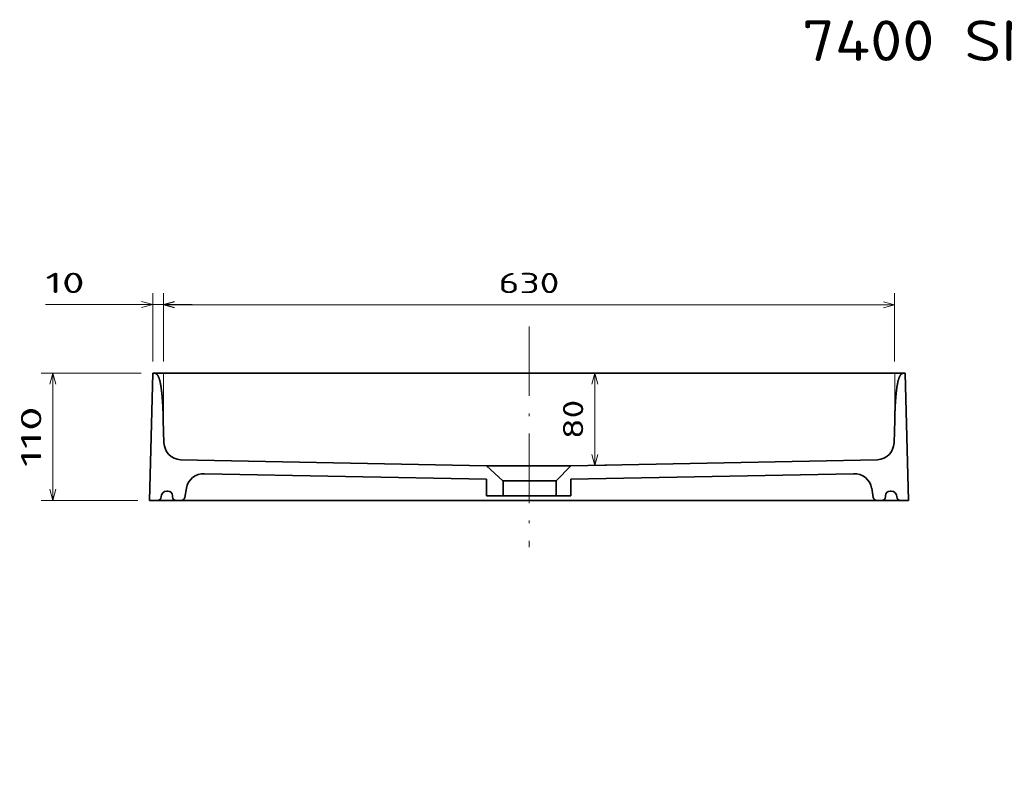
# Model space of a CAD drawing. Extents: x 23 to 363, y 20 to 280.
# Tile 77 of 83: x 23 to 193, y 150 to 280. Entities that reach past the tile are written whole.
import ezdxf
from ezdxf.enums import TextEntityAlignment as Align

# ---------------------------------------------------------------- set-up
doc = ezdxf.new("R2010")
doc.units = 0
doc.linetypes.add('DASHDOT', pattern=[18.5, 12, -3, 0.5, -3])
doc.layers.get('0').update_dxf_attribs({"lineweight": 13})
doc.styles.get("Standard").update_dxf_attribs({"font": 'isocp.shx'})
doc.dimstyles.get("Standard").update_dxf_attribs({"dimtxt": 2.5, "dimasz": 2.5, "dimexe": 1.25, "dimexo": 0.625, "dimtad": 1, "dimcen": 2.5, "dimadec": 0, "dimazin": 0, "dimtfac": 1, "dimtmove": 0, "dimatfit": 0, "dimfxl": 0, "dimarcsym": 0})

# ---------------------------------------------------------------- blocks, each defined once
blk = doc.blocks.new('*D')
at = {"color": 7, "lineweight": 13, "ltscale": 0.25832}
blk.add_line((242.28, 222.76), (242.28, 233.09), dxfattribs=at)
at = {"color": 7, "lineweight": 13, "ltscale": 0.33332}
for p, q in [((268.28, 219.76), (268.28, 233.09)), ((268.28, 219.76), (268.28, 233.09)), ((330.77, 219.76), (330.77, 233.09))]:
    blk.add_line(p, q, dxfattribs=at)
at = {"color": 7, "lineweight": 13, "ltscale": 0.295667}
for p, q in [((46.32, 221.02), (46.32, 232.84)), ((48.15, 221.02), (48.15, 232.84))]:
    blk.add_line(p, q, dxfattribs=at)
at = {"color": 7, "lineweight": 13, "ltscale": 0.295044}
for p, q in [((48.15, 221.02), (48.15, 232.82)), ((174.47, 221.02), (174.47, 232.82))]:
    blk.add_line(p, q, dxfattribs=at)
at = {"color": 7, "lineweight": 13}
for p, q in [((27.78, 230.84), (53.15, 230.84)), ((48.15, 230.82), (174.47, 230.82)), ((268.28, 231.09), (242.28, 231.09)), ((330.77, 231.09), (268.28, 231.09)), ((29.06, 197.02), (29.06, 219.02)), ((265.36, 217.76), (231, 217.76)), ((45.75, 74.71), (45.75, 135.95)), ((176.87, 74.71), (176.87, 135.95)), ((45.75, 133.95), (176.87, 133.95)), ((77.5, 118.28), (26.83, 118.28)), ((28.83, 27.15), (28.83, 118.28)), ((109.31, 117.7), (38.33, 117.7)), ((97.71, 118.27), (191.13, 118.27)), ((189.13, 71.7), (189.13, 118.27)), ((95.34, 110.24), (113.86, 100.01)), ((118.32, 101.7), (38.33, 101.7)), ((95.81, 60.74), (114.99, 74.3)), ((122.7, 71.7), (191.13, 71.7)), ((81.49, 27.15), (26.83, 27.15))]:
    blk.add_line(p, q, dxfattribs=at)
at = {"color": 7, "lineweight": 13, "ltscale": 0.422543}
blk.add_line((233, 212.76), (233, 229.66), dxfattribs=at)
at = {"color": 7, "lineweight": 13, "ltscale": 0.232071}
blk.add_line((240.28, 220.76), (231, 220.76), dxfattribs=at)
at = {"color": 7, "lineweight": 13, "ltscale": 0.431634}
blk.add_line((44.32, 219.02), (27.06, 219.02), dxfattribs=at)
at = {"color": 7, "lineweight": 13, "ltscale": 0.4}
for p, q in [((122.68, 203.02), (122.68, 219.02)), ((40.33, 101.7), (40.33, 117.7))]:
    blk.add_line(p, q, dxfattribs=at)
at = {"color": 7, "lineweight": 13, "ltscale": 0.103846}
blk.add_line((120.53, 203.02), (124.68, 203.02), dxfattribs=at)
at = {"color": 7, "lineweight": 13, "ltscale": 0.417231}
blk.add_line((43.75, 197.02), (27.06, 197.02), dxfattribs=at)
at = {"color": 7, "lineweight": 13}
for points in [[(44.39, 230.33), (46.32, 230.84), (44.39, 231.36)], [(50.08, 231.36), (48.15, 230.84), (50.08, 230.33)], [(50.08, 231.34), (48.15, 230.82), (50.08, 230.3)], [(172.54, 230.3), (174.47, 230.82), (172.54, 231.34)], [(244.21, 231.61), (242.28, 231.09), (244.21, 230.57)], [(266.35, 230.57), (268.28, 231.09), (266.35, 231.61)], [(270.21, 231.61), (268.28, 231.09), (270.21, 230.57)], [(328.84, 230.57), (330.77, 231.09), (328.84, 231.61)], [(232.48, 222.69), (233, 220.76), (233.51, 222.69)], [(29.58, 217.08), (29.06, 219.02), (28.54, 217.08)], [(123.2, 217.08), (122.68, 219.02), (122.17, 217.08)], [(233.51, 215.83), (233, 217.76), (232.48, 215.83)], [(122.17, 204.95), (122.68, 203.02), (123.2, 204.95)], [(28.54, 198.95), (29.06, 197.02), (29.58, 198.95)], [(47.68, 134.47), (45.75, 133.95), (47.68, 133.44)], [(174.94, 133.44), (176.87, 133.95), (174.94, 134.47)], [(29.35, 116.35), (28.83, 118.28), (28.32, 116.35)], [(40.85, 115.77), (40.33, 117.7), (39.82, 115.77)], [(189.65, 116.34), (189.13, 118.27), (188.62, 116.34)], [(39.82, 103.63), (40.33, 101.7), (40.85, 103.63)], [(109.68, 102.91), (107.74, 103.39), (109.18, 102)], [(111.92, 100.49), (113.86, 100.01), (112.42, 101.39)], [(113.72, 72.77), (114.99, 74.3), (113.12, 73.61)], [(188.62, 73.63), (189.13, 71.7), (189.65, 73.63)], [(108.9, 70.63), (107.63, 69.09), (109.5, 69.79)], [(28.32, 29.08), (28.83, 27.15), (29.35, 29.08)]]:
    blk.add_lwpolyline(points, dxfattribs=at)
for s, rotation, p, p2 in [('130', 360, (250.02, 233.09), (260.53, 233.09)), ('310', 360, (294.27, 233.09), (304.78, 233.09)), ('15', 90, (231, 222.89), (231, 229.66)), ('110', 90, (27.06, 202.76), (27.06, 213.27)), ('80', 90, (120.68, 207.63), (120.68, 214.4)), ('%%c', 331.0824, (96.31, 111.99), (98.55, 110.75)), ('80', 90, (38.33, 106.31), (38.33, 113.08)), ('35', 331.0824, (99.43, 110.26), (105.36, 106.99)), ('230', 90, (187.13, 89.73), (187.13, 100.24)), ('455', 90, (26.83, 67.46), (26.83, 77.97)), ('45', 35.2611, (97.56, 64.43), (103.09, 68.34)), ('%%c', 35.2611, (94.65, 62.37), (96.75, 63.85))]:
    blk.add_text(s, height=3.5, rotation=rotation, dxfattribs=at).set_placement(p, p2, align=Align.FIT)
for s, p, p2 in [('10', (27.78, 232.84), (34.56, 232.84)), ('630', (106.06, 232.82), (116.56, 232.82)), ('655', (106.06, 135.95), (116.56, 135.95))]:
    blk.add_text(s, height=3.5, dxfattribs=at).set_placement(p, p2, align=Align.FIT)
blk = doc.blocks.new('BLOCK148')
at = {"color": 7, "lineweight": 13}
blk.add_text('7400 SMART 65x45', height=7, dxfattribs=at).set_placement((0, -9.71), (97.15, -9.71), align=Align.FIT)
blk = doc.blocks.new('BLOCK149')
at = {"color": 7, "lineweight": 35}
for p, q in [((-324.93, 0), (-327.81, -110)), ((324.93, 0), (327.81, -110))]:
    blk.add_line(p, q, dxfattribs=at)
at = {"color": 7, "lineweight": 35, "ltscale": 0.491716}
for p, q in [((-315.82, -40.7), (-315.28, -60.37)), ((315.82, -40.7), (315.28, -60.37))]:
    blk.add_line(p, q, dxfattribs=at)
at = {"color": 7, "lineweight": 35, "ltscale": 0.025}
for p, q in [((-312.81, -102), (-311.81, -102)), ((311.81, -102), (312.81, -102)), ((-307.81, -107), (-307.81, -106)), ((307.81, -107), (307.81, -106))]:
    blk.add_line(p, q, dxfattribs=at)
at = {"color": 7, "lineweight": 35, "ltscale": 0.205551}
for p, q in [((-295.95, -99.42), (-297.37, -107.52)), ((295.95, -99.42), (297.37, -107.52))]:
    blk.add_line(p, q, dxfattribs=at)
at = {"color": 7, "lineweight": 35, "ltscale": 0.175}
for p, q in [((-327.81, -110), (-320.81, -110)), ((320.81, -110), (327.81, -110))]:
    blk.add_line(p, q, dxfattribs=at)
at = {"color": 7, "lineweight": 35, "ltscale": 0.112067}
for p, q in [((-304.81, -110), (-300.33, -110)), ((300.33, -110), (304.81, -110))]:
    blk.add_line(p, q, dxfattribs=at)
at = {"color": 7, "lineweight": 35}
for centre, radius, start, end in [((-300.29, -59.96), 15, 181.56156, 266.96167), ((300.29, -59.96), 15, 273.03833, 358.43844), ((-281.17, -102.03), 15, 86.96173, 169.99998), ((281.17, -102.03), 15, 10.00002, 93.03827), ((-312.81, -107), 5, 90.00005, 179.99996), ((-311.81, -106), 4, 0.00004, 89.99995), ((311.81, -106), 4, 90.00005, 179.99996), ((312.81, -107), 5, 0.00004, 89.99995), ((-320.81, -107), 3, 270.00005, 359.99996), ((-304.81, -107), 3, 180.00004, 269.99995), ((-300.33, -107), 3, 269.99999, 350), ((300.33, -107), 3, 190, 270.00001), ((304.81, -107), 3, 270.00005, 359.99996), ((320.81, -107), 3, 180.00004, 269.99995)]:
    blk.add_arc(centre, radius, start, end, dxfattribs=at)
for points in [[(-315.82, -40.7), (-315.95, -35.84), (-316.13, -31.11), (-316.36, -26.55), (-316.85, -19.39), (-317.57, -13.26), (-317.9, -11.01), (-318.62, -7.14), (-319.49, -4.3), (-319.94, -3.18), (-320.92, -1.4), (-321.99, -0.51), (-322.55, -0.24), (-323.36, -0.05), (-324.19, 0), (-324.43, 0), (-324.68, 0), (-324.93, 0)], [(315.82, -40.7), (315.95, -35.84), (316.13, -31.11), (316.36, -26.55), (316.85, -19.39), (317.57, -13.26), (317.9, -11.01), (318.62, -7.14), (319.49, -4.3), (319.94, -3.18), (320.92, -1.4), (321.99, -0.51), (322.55, -0.24), (323.36, -0.05), (324.19, 0), (324.43, 0), (324.68, 0), (324.93, 0)]]:
    blk.add_open_spline(points, degree=5, knots=[0, 0, 0, 0, 0, 0, 28.67343, 28.67343, 28.67343, 47.825104, 47.825104, 47.825104, 65.735358, 65.735358, 65.735358, 84.335053, 84.335053, 84.335053, 92.322084, 92.322084, 92.322084, 92.322084, 92.322084, 92.322084], dxfattribs=at)

msp = doc.modelspace()

# ---------------------------------------------------------------- linework, layer by layer
at = {"color": 7, "linetype": 'DASHDOT', "lineweight": 13}
msp.add_line((111.3104, 227.0568), (111.3104, 188.9567), dxfattribs=at)
at = {"color": 7, "lineweight": 35}
for p, q in [((176.2965, 219.0162), (46.3243, 219.0162)), ((103.9432, 203.0162), (51.094, 204.0292)), ((118.5304, 203.0162), (171.5268, 204.0292)), ((55.2345, 201.6063), (103.9432, 200.6727)), ((167.3862, 201.6063), (118.5304, 200.6725)), ((45.7481, 197.0162), (176.8726, 197.0162))]:
    msp.add_line(p, q, dxfattribs=at)
at = {"color": 7, "lineweight": 13, "ltscale": 0.203519}
for p, q in [((48.1469, 210.8755), (48.1469, 219.0162)), ((174.4739, 210.8755), (174.4739, 219.0162))]:
    msp.add_line(p, q, dxfattribs=at)
at = {"color": 7, "lineweight": 35, "ltscale": 0.36468}
for p, q in [((118.5304, 203.0162), (103.9432, 203.0162)), ((103.9432, 197.8153), (118.5304, 197.8153))]:
    msp.add_line(p, q, dxfattribs=at)
at = {"color": 7, "lineweight": 35, "ltscale": 0.096554}
msp.add_line((103.9432, 203.0162), (106.7836, 200.3993), dxfattribs=at)
at = {"color": 7, "lineweight": 35, "ltscale": 0.091439}
msp.add_line((118.5304, 203.0162), (115.9751, 200.3993), dxfattribs=at)
at = {"color": 7, "lineweight": 35, "ltscale": 0.071435}
msp.add_line((103.9432, 200.6727), (103.9432, 197.8153), dxfattribs=at)
at = {"color": 7, "lineweight": 35, "ltscale": 0.229788}
msp.add_line((106.7836, 200.3993), (115.9751, 200.3993), dxfattribs=at)
at = {"color": 7, "lineweight": 35, "ltscale": 0.063571}
msp.add_line((106.8283, 200.3581), (106.8283, 197.8153), dxfattribs=at)
at = {"color": 7, "lineweight": 35, "ltscale": 0.0646}
msp.add_line((115.9751, 200.3993), (115.9751, 197.8153), dxfattribs=at)
at = {"color": 7, "lineweight": 35, "ltscale": 0.07143}
msp.add_line((118.5304, 200.6725), (118.5304, 197.8153), dxfattribs=at)

# ---------------------------------------------------------------- block references
at = {"lineweight": 0}
msp.add_blockref('BLOCK148', (158.468, 282.6507), dxfattribs=at)
at = {"lineweight": 0, "xscale": 0.2, "yscale": 0.2, "zscale": 0.2}
msp.add_blockref('BLOCK149', (111.3104, 219.0162), dxfattribs=at)

# ---------------------------------------------------------------- dimensions: what is measured, and where the dimension line sits
at = {"color": 0, "lineweight": 0}
for p1, p2, middle in [((114.995, 74.3039), (107.6258, 69.0938), (100.0264, 63.7209)), ((113.8632, 100.0064), (107.736, 103.3913), (99.8653, 107.7393))]:
    dim = msp.add_diameter_dim_2p(p1=p1, p2=p2, dimstyle='Standard', override={"dimlfac": 5}, dxfattribs=at)
    dim.commit()
    dim.dimension.update_dxf_attribs({"geometry": '*D', "text_midpoint": middle, "dimtype": 163})
for base, p1, p2, angle, middle in [((40.3327, 101.6988), (111.3104, 117.6988), (120.3176, 101.6988), 269.998569, (40.3327, 109.6988)), ((122.6842, 219.0162), (118.5304, 203.0162), (176.2965, 219.0162), 89.999523, (122.6842, 211.0162)), ((29.0589, 197.0162), (46.3243, 219.0162), (45.7481, 197.0162), 269.998569, (29.0589, 208.0162)), ((268.2783, 231.09), (242.2783, 220.7572), (268.2783, 217.7572), 359.998092, (255.2783, 231.09)), ((232.9954, 217.7572), (242.2783, 220.7572), (267.362, 217.7572), 269.998569, (232.9954, 226.2729))]:
    dim = msp.add_linear_dim(base=base, p1=p1, p2=p2, angle=angle, dimstyle='Standard', override={"dimlfac": 5}, dxfattribs=at)
    dim.commit()
    dim.dimension.update_dxf_attribs({"geometry": '*D', "text_midpoint": middle, "dimtype": 160})
for base, p1, p2, angle, text, middle in [((174.4739, 230.818), (48.1469, 219.0162), (174.4739, 219.0162), 0, '630', (111.3104, 230.818)), ((48.1469, 230.8429), (46.3243, 219.0162), (48.1469, 219.0162), 0, '10', (31.1691, 230.8429)), ((268.2783, 231.09), (330.7701, 217.7572), (268.2783, 217.7572), 180, '310', (299.5242, 231.09))]:
    dim = msp.add_linear_dim(base=base, p1=p1, p2=p2, angle=angle, text=text, dimstyle='Standard', override={"dimlfac": 5}, dxfattribs=at)
    dim.commit()
    dim.dimension.update_dxf_attribs({"geometry": '*D', "text_midpoint": middle, "dimtype": 161})

doc.saveas('drawing.dxf')
